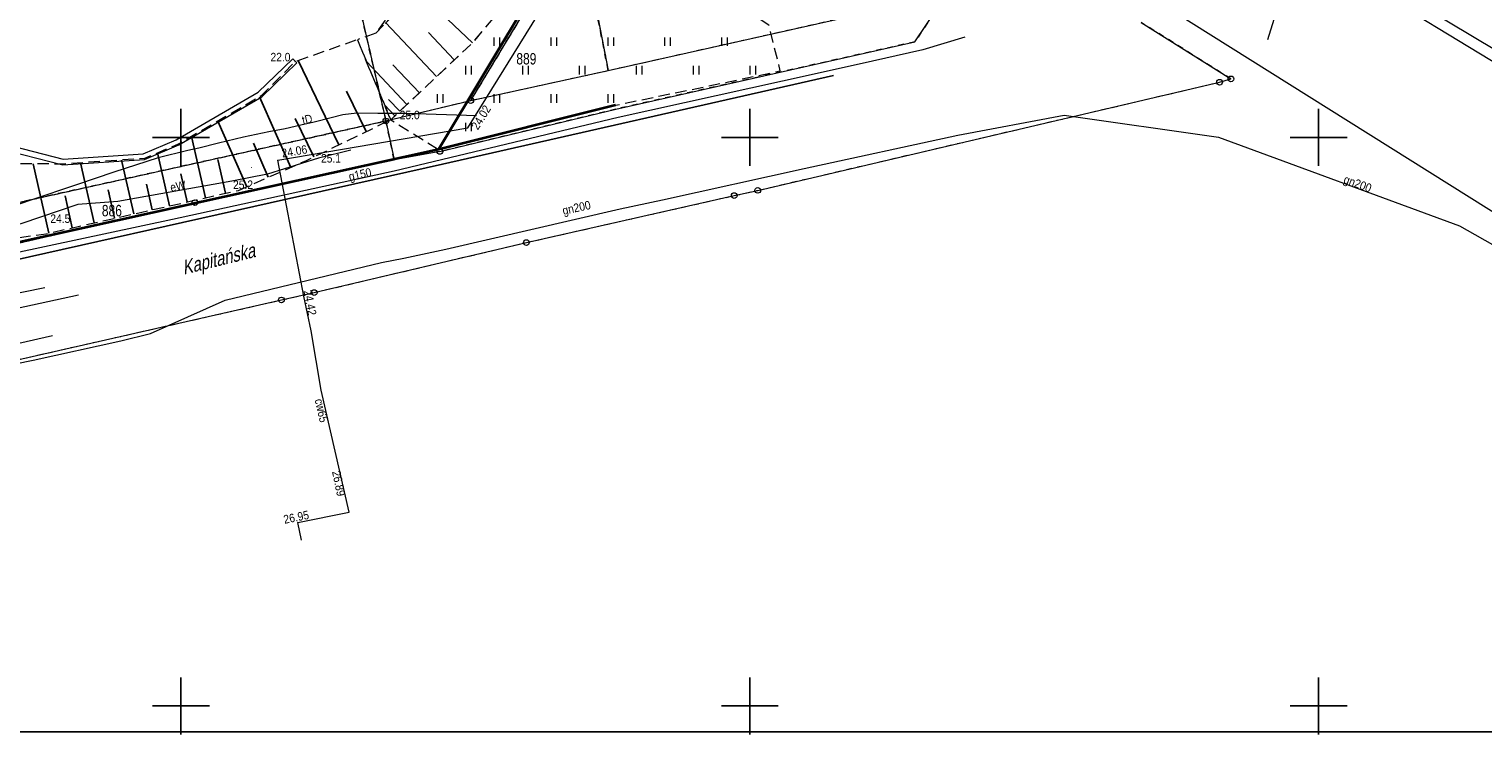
# Model space of a CAD drawing. Header units: metres. Extents: x 6530877 to 6534102, y 6042175 to 6045327.
# Tile 52 of 76: x 6533037 to 6533164, y 6043946 to 6044010. Entities that reach past the tile are written whole.
import ezdxf
from ezdxf.enums import TextEntityAlignment as Align

# ---------------------------------------------------------------- set-up
doc = ezdxf.new("R2010")
doc.units = ezdxf.units.M
doc.header["$MEASUREMENT"] = 0
for name, pattern in [('1.0_0.5', [1.5, 1, -0.5]), ('219-500', [0]), ('egug-500', [1, 0.5, -0.5])]:
    doc.linetypes.add(name, pattern=pattern)
doc.layers.get('0').update_dxf_attribs({"color": 2, "linetype": 'CONTINUOUS', "lineweight": 5})
for name, color, linetype in [('000 Inne (niezydentyfikowane)', 7, 'CONTINUOUS'), ('202-punkt graniczny', 7, 'CONTINUOUS'), ('203-punkt graniczny', 7, 'CONTINUOUS'), ('211-numer działki ewidencyjnej', 7, 'CONTINUOUS'), ('218-kontur użytku gruntowego', 7, 'CONTINUOUS'), ('219-działka ewidencyjna', 7, 'CONTINUOUS'), ('994-Nazwa ulicy', 7, 'CONTINUOUS'), ('krawężnik', 7, 'CONTINUOUS'), ('ogrodzenie trwałe', 7, 'CONTINUOUS'), ('pikieta naturalna', 7, 'CONTINUOUS'), ('pikieta naturalna-Atr2', 7, 'CONTINUOUS'), ('przewód ciepłowniczy', 7, 'CONTINUOUS'), ('przewód ciepłowniczy-Atr1', 7, 'CONTINUOUS'), ('przewód elektroenergetyczny podziemny', 7, 'CONTINUOUS'), ('przewód elektroenergetyczny podziemny-Atr1', 7, 'CONTINUOUS'), ('przewód gazowy', 7, 'CONTINUOUS'), ('przewód gazowy-Atr1', 7, 'CONTINUOUS'), ('przewód kanalizacyjny', 7, 'CONTINUOUS'), ('przewód telekomunikacyjny podziemny', 7, 'CONTINUOUS'), ('przewód telekomunikacyjny podziemny-Atr1', 7, 'CONTINUOUS'), ('przewód wodociągowy', 7, 'CONTINUOUS'), ('Ramki i opis wydruku', 7, 'CONTINUOUS'), ('rzędna', 7, 'CONTINUOUS'), ('rzędna-Atr2', 7, 'CONTINUOUS'), ('skarpa nieumocniona', 7, 'CONTINUOUS'), ('trawnik', 7, 'CONTINUOUS'), ('Wstawianie ramki sekcyjnej z opisem', 7, 'CONTINUOUS'), ('ściana oporowa (linia)', 7, 'CONTINUOUS')]:
    doc.layers.add(name, color=color, linetype=linetype)
doc.styles.get("Standard").update_dxf_attribs({"font": 'Working1250', "width": 0.75})
doc.linetypes.add('902-500', pattern='A,3.75,0,[1,ksztalty.shx,S=0.5,R=0,X=0,Y=0],3.75', length=7.5)
doc.linetypes.add('otdn_500', pattern='A,5,0,[21,ksztalty.shx,S=0.5,R=0,X=-1,Y=0]', length=5)

# ---------------------------------------------------------------- blocks, each defined once
blk = doc.blocks.new('202')
at = {"color": 0, "linetype": 'Continuous', "lineweight": 0}
blk.add_circle((0, 0), 0.25, dxfattribs=at)
blk = doc.blocks.new('203')
at = {"linetype": 'Continuous', "lineweight": 0}
h = blk.add_hatch(color=0, dxfattribs=at)
edge = h.paths.add_edge_path()
edge.add_arc((0, 0), 0.045, 0, 360)
blk = doc.blocks.new('TU04')
at = {"color": 0, "linetype": 'Continuous', "lineweight": 13}
for p, q in [((0, 0), (0, 0.75)), ((0.5, 0), (0.5, 0.75))]:
    blk.add_line(p, q, dxfattribs=at)
blk = doc.blocks.new('PW01')
at = {"linetype": 'Continuous', "lineweight": 13}
h = blk.add_hatch(color=0, dxfattribs=at)
edge = h.paths.add_edge_path()
edge.add_arc((0, 0), 0.045, 0, 360)
blk = doc.blocks.new('RAMKA500K')
at = {"color": 0}
for p, q in [((247.5, 250), (252.5, 250)), ((250, 247.5), (250, 250)), ((297.5, 250), (302.5, 250)), ((300, 247.5), (300, 250)), ((347.5, 250), (352.5, 250)), ((350, 247.5), (350, 250)), ((250, 197.5), (250, 202.5)), ((300, 197.5), (300, 202.5)), ((350, 197.5), (350, 202.5)), ((247.5, 200), (252.5, 200)), ((297.5, 200), (302.5, 200)), ((347.5, 200), (352.5, 200)), ((250, 0), (250, 2.5)), ((300, 0), (300, 2.5)), ((350, 0), (350, 2.5)), ((247.5, 0), (252.5, 0)), ((297.5, 0), (302.5, 0)), ((347.5, 0), (352.5, 0))]:
    blk.add_line(p, q, dxfattribs=at)

msp = doc.modelspace()

# ---------------------------------------------------------------- linework, layer by layer
at = {"layer": '000 Inne (niezydentyfikowane)', "color": 7, "linetype": 'Continuous', "lineweight": 25, "flags": 128}
for points in [[(6533075.63, 6044008.31), (6533070.75, 6044012.93)], [(6533072.47, 6044005.34), (6533068.01, 6044010.08)], [(6533074.03, 6044006.81), (6533071.77, 6044009.22)], [(6533063.87, 6043999.34), (6533060.29, 6044006.75)], [(6533069.86, 6044002.88), (6533066.31, 6044006.66)], [(6533070.96, 6044003.92), (6533068.63, 6044006.39)], [(6533059.65, 6043997.36), (6533056.92, 6044003.57)], [(6533066.27, 6044000.5), (6533064.55, 6044004.07)], [(6533069.23, 6044002.29), (6533068.24, 6044003.34)], [(6533068.8, 6044001.89), (6533067.89, 6044002.86)], [(6533055.79, 6043995.66), (6533053.25, 6044001.43)], [(6533061.69, 6043998.28), (6533060.05, 6044001.66)], [(6533052.16, 6043994.69), (6533050.94, 6044000.08)], [(6533057.68, 6043996.49), (6533056.37, 6043999.49)], [(6533045.86, 6043993.27), (6533044.79, 6043998)], [(6533048.99, 6043993.97), (6533047.94, 6043998.63)], [(6533053.91, 6043995.08), (6533053.24, 6043998.06)], [(6533038.38, 6043991.58), (6533037.02, 6043997.67)], [(6533042.36, 6043992.48), (6533041.17, 6043997.76)], [(6533050.54, 6043994.32), (6533049.98, 6043996.79)], [(6533044.16, 6043992.88), (6533043.59, 6043995.38)], [(6533047.47, 6043993.63), (6533046.96, 6043995.87)], [(6533040.44, 6043992.04), (6533039.81, 6043994.85)]]:
    msp.add_lwpolyline(points, dxfattribs=at)
at = {"layer": '218-kontur użytku gruntowego', "color": 3, "linetype": 'egug-500', "lineweight": 18, "flags": 128}
for points in [[(6533075.47, 6044003.24), (6533095.01, 6044035.63)], [(6533095.01, 6044035.63), (6533075.47, 6044003.24)], [(6533068.02, 6044001.44), (6533064.96, 6044014.67)], [(6533064.96, 6044014.67), (6533068.02, 6044001.44)], [(6533087.55, 6044005.88), (6533117.3, 6044012.56)], [(6533117.3, 6044012.56), (6533114.51, 6044008.4)], [(6533087.55, 6044005.88), (6533086.63, 6044010.57)], [(6533086.63, 6044010.57), (6533087.55, 6044005.88)], [(6533142.29, 6044005.14), (6533134.41, 6044010.1)], [(6533114.51, 6044008.4), (6533088.23, 6044002.49)], [(6533075.47, 6044003.24), (6533087.55, 6044005.88)], [(6533100.7, 6043995.34), (6533141.29, 6044004.85)], [(6533141.29, 6044004.85), (6533142.29, 6044005.14)], [(6533068.02, 6044001.44), (6533075.47, 6044003.24)], [(6533088.23, 6044002.49), (6533072.76, 6043998.76)], [(6533017.33, 6043990.19), (6533068.02, 6044001.44)], [(6533068.02, 6044001.44), (6533017.33, 6043990.19)], [(6533068.73, 6043998.03), (6533068.02, 6044001.44)], [(6533068.73, 6043998.03), (6533051.23, 6043994.26)], [(6533051.23, 6043994.26), (6533068.73, 6043998.03)], [(6533072.76, 6043998.76), (6533068.73, 6043998.03)], [(6533098.63, 6043994.88), (6533100.7, 6043995.34)], [(6533051.23, 6043994.26), (6533018.08, 6043986.66)], [(6533018.08, 6043986.66), (6533051.23, 6043994.26)], [(6533080.36, 6043990.75), (6533098.63, 6043994.88)], [(6533061.71, 6043986.35), (6533080.36, 6043990.75)], [(6533023.75, 6043977.75), (6533058.83, 6043985.7)], [(6533058.83, 6043985.7), (6533061.71, 6043986.35)]]:
    msp.add_lwpolyline(points, dxfattribs=at)
at = {"layer": '219-działka ewidencyjna', "color": 3, "linetype": '219-500', "lineweight": 18, "flags": 128}
for points in [[(6533075.47, 6044003.24), (6533095.01, 6044035.63)], [(6533064.96, 6044014.67), (6533068.02, 6044001.44)], [(6533087.55, 6044005.88), (6533117.3, 6044012.56)], [(6533114.51, 6044008.4), (6533117.3, 6044012.56)], [(6533086.63, 6044010.57), (6533087.55, 6044005.88)], [(6533134.41, 6044010.1), (6533142.29, 6044005.14)], [(6533088.23, 6044002.49), (6533114.51, 6044008.4)], [(6533075.47, 6044003.24), (6533087.55, 6044005.88)], [(6533100.7, 6043995.34), (6533141.29, 6044004.85)], [(6533141.29, 6044004.85), (6533142.29, 6044005.14)], [(6533068.02, 6044001.44), (6533075.47, 6044003.24)], [(6533072.76, 6043998.76), (6533088.23, 6044002.49)], [(6533017.33, 6043990.19), (6533068.02, 6044001.44)], [(6533068.02, 6044001.44), (6533068.73, 6043998.03)], [(6533051.23, 6043994.26), (6533068.73, 6043998.03)], [(6533072.76, 6043998.76), (6533068.73, 6043998.03)], [(6533098.63, 6043994.88), (6533100.7, 6043995.34)], [(6533018.08, 6043986.66), (6533051.23, 6043994.26)], [(6533080.36, 6043990.75), (6533098.63, 6043994.88)], [(6533061.71, 6043986.35), (6533080.36, 6043990.75)], [(6533023.75, 6043977.75), (6533058.83, 6043985.7)], [(6533058.83, 6043985.7), (6533061.71, 6043986.35)]]:
    msp.add_lwpolyline(points, dxfattribs=at)
at = {"layer": 'krawężnik', "color": 7, "linetype": 'Continuous', "lineweight": 25, "flags": 128}
msp.add_lwpolyline([(6532963.01, 6043987.83), (6532965.91, 6043986.24), (6532968.89, 6043984.61), (6532970.21, 6043983.98), (6532971.99, 6043983.22), (6532973.88, 6043982.53), (6532976.74, 6043981.63), (6532978.05, 6043981.32), (6532980.7, 6043980.85), (6532982.78, 6043980.6), (6532983.74, 6043980.54), (6532985.73, 6043980.4), (6532986.98, 6043980.41), (6532989.79, 6043980.46), (6532993.96, 6043980.76), (6532995.82, 6043980.94), (6532999.84, 6043981.45), (6533005.82, 6043982.56), (6533008.9, 6043983.27), (6533015.82, 6043984.81), (6533018.38, 6043985.38), (6533072.99, 6043997.63), (6533107.36, 6044005.44)], dxfattribs=at)
at = {"layer": 'ogrodzenie trwałe', "color": 7, "linetype": '902-500', "lineweight": 35, "flags": 128}
for points in [[(6533097.23, 6044039.53), (6533084.93, 6044019.45), (6533072.64, 6043998.94)], [(6533088.2, 6044002.82), (6533072.64, 6043998.94), (6533019.23, 6043987.13), (6533019, 6043987.26)]]:
    msp.add_lwpolyline(points, dxfattribs=at)
at = {"layer": 'przewód ciepłowniczy', "color": 212, "linetype": 'Continuous', "lineweight": 18, "flags": 128}
for points in [[(6533103.32, 6044036.72), (6533104.12, 6044036.22), (6533114.69, 6044029.56), (6533140.18, 6044013.44), (6533140.31, 6044013.41), (6533147.39, 6044013.43), (6533155, 6044012.97), (6533165.04, 6044006.86), (6533188.37, 6043992.79), (6533192.73, 6043990.18)], [(6533104.72, 6044037.05), (6533105.47, 6044036.65), (6533115.37, 6044030.38), (6533140.49, 6044014.36), (6533140.63, 6044014.31), (6533146.96, 6044014.38), (6533155.22, 6044013.88), (6533165.64, 6044007.65)], [(6533060.6, 6043964.58), (6533060.27, 6043966.13), (6533064.79, 6043967.05), (6533062.32, 6043977.78), (6533061.45, 6043982.99), (6533060.8, 6043986.03), (6533058.52, 6043998), (6533075.23, 6044000.85), (6533095.87, 6044034.16), (6533105.3, 6044035.13)]]:
    msp.add_lwpolyline(points, dxfattribs=at)
at = {"layer": 'przewód elektroenergetyczny podziemny', "color": 1, "linetype": 'Continuous', "lineweight": 18, "flags": 128}
msp.add_lwpolyline([(6533064.93, 6043998.88), (6533062.1, 6043998.18), (6533057.6, 6043996.76), (6533054.46, 6043996.16), (6533044.46, 6043994.37), (6533040.94, 6043994.09), (6533036.03, 6043992.43), (6533029.73, 6043990.6), (6533018.69, 6043987.97), (6533005.2, 6043984.48), (6533000.3, 6043983.67), (6532994.74, 6043983.14), (6532985.54, 6043982.32), (6532977.89, 6043983.45), (6532970.76, 6043985.91), (6532949.14, 6043998.09), (6532922.08, 6044013.61), (6532913.9, 6044018.58), (6532913.5, 6044020.2), (6532913.52, 6044020.4)], dxfattribs=at)
at = {"layer": 'przewód gazowy', "color": 52, "linetype": 'Continuous', "lineweight": 18, "flags": 128}
for points in [[(6533118.9, 6044008.8), (6533115.2, 6044007.7), (6533109.6, 6044006.43), (6533102.88, 6044004.94), (6533088.43, 6044001.74), (6533068.75, 6043997.02), (6533049.26, 6043992.78), (6533035.39, 6043989.83), (6533021.63, 6043986.95), (6533014.69, 6043985.44), (6532994.64, 6043981.23), (6532979.79, 6043982.44), (6532977.93, 6043982.64), (6532977.24, 6043982.71), (6532977.08, 6043982.75)], [(6533027.06, 6043978.37), (6533037, 6043980.4), (6533044.71, 6043982.1), (6533047.33, 6043982.75), (6533053.9, 6043985.68), (6533067.64, 6043988.99), (6533069.58, 6043989.37), (6533073.27, 6043990.18), (6533088.61, 6043993.71), (6533092.33, 6043994.52), (6533104.77, 6043997.27), (6533118.29, 6044000.18), (6533127.63, 6044001.96), (6533141.2, 6044000.03), (6533162.39, 6043992.23), (6533185.39, 6043979.21)]]:
    msp.add_lwpolyline(points, dxfattribs=at)
at = {"layer": 'przewód kanalizacyjny', "color": 34, "linetype": 'Continuous', "lineweight": 18, "flags": 128}
for points in [[(6532990.11, 6043977.07), (6533038.04, 6043986.81)], [(6533000.02, 6043977.24), (6533040.99, 6043986.14)]]:
    msp.add_lwpolyline(points, dxfattribs=at)
at = {"layer": 'przewód telekomunikacyjny podziemny', "color": 30, "linetype": 'Continuous', "lineweight": 18, "flags": 128}
for points in [[(6533145.54, 6044008.6), (6533146.09, 6044010.39), (6533142.57, 6044011.7), (6533138.16, 6044013.39), (6533132.13, 6044015.73), (6533126.16, 6044019.54), (6533121.72, 6044022.33), (6533118.04, 6044024.67), (6533114.4, 6044027), (6533111.93, 6044028.66), (6533107.61, 6044031.28), (6533107.07, 6044031.45), (6533106.74, 6044031.25), (6533104.45, 6044028.56), (6533101.72, 6044025.26)], [(6533075.97, 6044001.89), (6533069.79, 6044002.1), (6533067.32, 6044002.11), (6533065.46, 6044002.14), (6533064.23, 6044001.97), (6533063.21, 6044001.72), (6533061.71, 6044001.34), (6533060.55, 6044001.07), (6533059.17, 6044000.74), (6533057.74, 6044000.49), (6533055.49, 6044000.01), (6533053.3, 6043999.5), (6533051.56, 6043999.05), (6533050.6, 6043998.84), (6533047.99, 6043998.19), (6533044.1, 6043996.93), (6533040.91, 6043995.86), (6533036.73, 6043994.44), (6533033.9, 6043993.49), (6533029.62, 6043992.13), (6533025.67, 6043990.84), (6533022.06, 6043989.6)], [(6532984.62, 6043971.58), (6532985.1, 6043972.18), (6532987.64, 6043972.98), (6532999.14, 6043974.08), (6533004.01, 6043974.88), (6533007.19, 6043975.69), (6533024.15, 6043979.25), (6533038.72, 6043982.58)]]:
    msp.add_lwpolyline(points, dxfattribs=at)
at = {"layer": 'przewód wodociągowy', "color": 5, "linetype": 'Continuous', "lineweight": 18, "flags": 128}
msp.add_lwpolyline([(6533073.82, 6044055.93), (6533086.12, 6044046.1), (6533095.96, 6044037.37), (6533115.27, 6044024.94), (6533124.73, 6044018.95), (6533164.97, 6043993.69), (6533201.21, 6043970.92), (6533240.39, 6043947.43), (6533243.06, 6043945.78)], dxfattribs=at)
at = {"layer": 'Ramki i opis wydruku', "color": 7, "linetype": 'Continuous', "lineweight": 13, "flags": 128}
for points in [[(6532806.32, 6043947.76), (6533221.72, 6043947.76), (6533221.72, 6044239.66), (6532806.32, 6044239.66)], [(6532806.32, 6043947.71), (6533221.72, 6043947.71), (6533221.72, 6044204.71), (6532806.32, 6044204.71)]]:
    msp.add_lwpolyline(points, close=True, dxfattribs=at)
at = {"layer": 'skarpa nieumocniona', "color": 7, "linetype": '1.0_0.5', "lineweight": 18, "flags": 128}
for points in [[(6533067.12, 6044009.15), (6533065.51, 6044008.58), (6533068.44, 6044001.55), (6533075.64, 6044008.32), (6533084.93, 6044019.45), (6533097.23, 6044039.53), (6533099.64, 6044037.79), (6533099.57, 6044038.56), (6533098.65, 6044043.71), (6533098.5, 6044044.3), (6533095.17, 6044043.13), (6533092.04, 6044040.45), (6533082.58, 6044025.26)], [(6533067.12, 6044009.15), (6533065.51, 6044008.58), (6533068.44, 6044001.55), (6533075.64, 6044008.32), (6533084.93, 6044019.45), (6533097.23, 6044039.53), (6533099.64, 6044037.79), (6533099.57, 6044038.56), (6533098.65, 6044043.71), (6533098.5, 6044044.3), (6533095.17, 6044043.13), (6533092.04, 6044040.45), (6533082.58, 6044025.26)], [(6533055.06, 6043995.34), (6533061.04, 6043997.97), (6533068.44, 6044001.55), (6533065.51, 6044008.58), (6533060.02, 6044006.65), (6533057.05, 6044003.64), (6533049.77, 6043999.4), (6533046.79, 6043998.14), (6533039.61, 6043997.65), (6533019.12, 6043997.82), (6533019.28, 6043988.78), (6533038.16, 6043991.53)], [(6533055.06, 6043995.34), (6533061.04, 6043997.97), (6533068.44, 6044001.55), (6533065.51, 6044008.58), (6533060.02, 6044006.65), (6533057.05, 6044003.64), (6533049.77, 6043999.4), (6533046.79, 6043998.14), (6533039.61, 6043997.65), (6533019.12, 6043997.82), (6533019.28, 6043988.78), (6533038.16, 6043991.53)]]:
    msp.add_lwpolyline(points, close=True, dxfattribs=at)
at = {"layer": 'trawnik', "color": 7, "linetype": '1.0_0.5', "lineweight": 18, "flags": 128}
for points in [[(6533067.12, 6044009.15), (6533082.58, 6044025.26), (6533092.04, 6044040.45), (6533095.17, 6044043.13), (6533098.5, 6044044.3), (6533089.43, 6044054.64), (6533085.32, 6044053.07), (6533081.02, 6044048.77), (6533078.94, 6044041.84), (6533085.02, 6044037.58), (6533085.44, 6044033.14), (6533082.76, 6044029.77), (6533080.86, 6044026.95), (6533071.57, 6044015.37)], [(6533090.62, 6044016.91), (6533091.12, 6044017.69), (6533088.62, 6044019.32), (6533098.72, 6044034.84), (6533098, 6044035.34), (6533099.64, 6044037.79), (6533097.23, 6044039.53), (6533084.93, 6044019.45), (6533075.64, 6044008.32), (6533068.44, 6044001.55), (6533072.64, 6043998.94), (6533088.2, 6044002.82), (6533102.68, 6044005.84), (6533101.68, 6044009.87)]]:
    msp.add_lwpolyline(points, close=True, dxfattribs=at)
at = {"layer": 'Wstawianie ramki sekcyjnej z opisem', "color": 7, "linetype": 'Continuous', "lineweight": 13, "flags": 128}
for points in [[(6533050, 6043997.5), (6533050, 6044002.5)], [(6533100, 6043997.5), (6533100, 6044002.5)], [(6533150, 6043997.5), (6533150, 6044002.5)], [(6533047.5, 6044000), (6533052.5, 6044000)], [(6533097.5, 6044000), (6533102.5, 6044000)], [(6533147.5, 6044000), (6533152.5, 6044000)], [(6533050, 6043947.5), (6533050, 6043952.5)], [(6533100, 6043947.5), (6533100, 6043952.5)], [(6533150, 6043947.5), (6533150, 6043952.5)], [(6533047.5, 6043950), (6533052.5, 6043950)], [(6533097.5, 6043950), (6533102.5, 6043950)], [(6533147.5, 6043950), (6533152.5, 6043950)]]:
    msp.add_lwpolyline(points, dxfattribs=at)
at = {"layer": 'ściana oporowa (linia)', "color": 0, "lineweight": 18}
for p, q in [((6533056.797, 6044003.9826), (6533059.8265, 6044006.9)), ((6533059.8265, 6044006.9), (6533060, 6044006.72)), ((6533049.588, 6043999.784), (6533056.797, 6044003.9826)), ((6533035.2368, 6043999.2169), (6533039.6535, 6043998.0853)), ((6533046.6903, 6043998.5604), (6533049.588, 6043999.784)), ((6533039.6535, 6043998.0853), (6533046.6903, 6043998.5604))]:
    msp.add_line(p, q, dxfattribs=at)
at = {"layer": 'ściana oporowa (linia)', "color": 0, "linetype": 'otdn_500', "lineweight": 18}
for p, q in [((6533057.103, 6044003.5774), (6533060.1735, 6044006.54)), ((6533060.1735, 6044006.54), (6533060, 6044006.72)), ((6533049.812, 6043999.336), (6533057.103, 6044003.5774)), ((6533046.8097, 6043998.0596), (6533049.812, 6043999.336)), ((6533035.0632, 6043998.7431), (6533039.6065, 6043997.5747)), ((6533039.6065, 6043997.5747), (6533046.8097, 6043998.0596))]:
    msp.add_line(p, q, dxfattribs=at)

# ---------------------------------------------------------------- block references
at = {"layer": '202-punkt graniczny', "color": 3, "linetype": 'Continuous', "lineweight": 18}
for p in [(6533141.29, 6044004.85), (6533142.29, 6044005.14), (6533075.47, 6044003.24), (6533068.02, 6044001.44), (6533072.76, 6043998.76), (6533100.7, 6043995.34), (6533051.23, 6043994.26), (6533098.63, 6043994.88), (6533080.36, 6043990.75), (6533061.71, 6043986.35), (6533058.83, 6043985.7)]:
    msp.add_blockref('202', p, dxfattribs=at)
at = {"layer": '203-punkt graniczny', "color": 3, "linetype": 'Continuous', "lineweight": 18}
for p in [(6533114.51, 6044008.4), (6533087.55, 6044005.88), (6533088.23, 6044002.49), (6533068.73, 6043998.03)]:
    msp.add_blockref('203', p, dxfattribs=at)
at = {"layer": 'pikieta naturalna', "color": 7, "linetype": 'Continuous', "lineweight": 13}
for p in [(6533060.02, 6044006.65), (6533068.44, 6044001.55), (6533062.24, 6043998.5), (6533056.21, 6043997.36), (6533055.06, 6043995.34), (6533043.73, 6043995.1), (6533038.16, 6043991.53)]:
    msp.add_blockref('PW01', p, dxfattribs=at)
at = {"layer": 'rzędna', "color": 212, "linetype": 'Continuous', "lineweight": 18}
for p, rotation in [((6533075.23, 6044000.85), 239.009), ((6533058.52, 6043998), 10.501), ((6533060.8, 6043986.03), 101.556), ((6533060.27, 6043966.13), 14.3), ((6533064.79, 6043967.05), 102.624)]:
    msp.add_blockref('PW01', p, dxfattribs=dict(at, rotation=rotation))
at = {"layer": 'trawnik', "color": 7, "linetype": 'Continuous', "lineweight": 18}
for p in [(6533077.539, 6044008.039), (6533082.539, 6044008.039), (6533087.539, 6044008.039), (6533092.539, 6044008.039), (6533097.539, 6044008.039), (6533075.039, 6044005.539), (6533080.039, 6044005.539), (6533085.039, 6044005.539), (6533090.039, 6044005.539), (6533095.039, 6044005.539), (6533100.039, 6044005.539), (6533072.539, 6044003.039), (6533077.539, 6044003.039), (6533082.539, 6044003.039), (6533087.539, 6044003.039), (6533075.039, 6044000.539)]:
    msp.add_blockref('TU04', p, dxfattribs=at)
at = {"layer": 'Wstawianie ramki sekcyjnej z opisem', "color": 7, "linetype": 'Continuous', "lineweight": 13}
for p in [(6532800, 6044000), (6532800, 6043750)]:
    msp.add_blockref('RAMKA500K', p, dxfattribs=at)

# ---------------------------------------------------------------- texts
at = {"layer": '211-numer działki ewidencyjnej', "color": 3, "linetype": 'Continuous', "lineweight": 18, "width": 0.79}
for s, p in [('889', (6533079.48, 6044007.41)), ('886', (6533043.05, 6043994.06))]:
    msp.add_text(s, height=1, dxfattribs=at).set_placement(p, align=Align.TOP_LEFT)
at = {"layer": '994-Nazwa ulicy', "color": 7, "linetype": 'Continuous', "lineweight": 25, "oblique": 15, "width": 0.79}
msp.add_text('Kapitańska', height=1.25, rotation=13.848, dxfattribs=at).set_placement((6533053.28, 6043989.31), align=Align.MIDDLE_CENTER)
at = {"layer": 'pikieta naturalna-Atr2', "color": 7, "width": 0.9}
for s, p in [('22.0', (6533057.87, 6044007.43)), ('25.0', (6533069.23, 6044002.34))]:
    msp.add_text(s, height=0.75, dxfattribs=at).set_placement(p, align=Align.TOP_LEFT)
for s, p in [('25.1', (6533062.31, 6043997.56)), ('25.2', (6533054.58, 6043995.23)), ('24.5', (6533038.52, 6043992.25))]:
    msp.add_text(s, height=0.75, dxfattribs=at).set_placement(p, align=Align.BOTTOM_LEFT)
at = {"layer": 'przewód ciepłowniczy-Atr1', "color": 212, "width": 0.9}
msp.add_text('cw65', height=0.75, rotation=-77.036, dxfattribs=at).set_placement((6533062.48, 6043977.09), align=Align.TOP_LEFT)
at = {"layer": 'przewód elektroenergetyczny podziemny-Atr1', "color": 1, "width": 0.9}
msp.add_text('eW', height=0.75, rotation=10.148, dxfattribs=at).set_placement((6533049.13, 6043995.21))
at = {"layer": 'przewód gazowy-Atr1', "color": 40, "width": 0.9}
for s, rotation, p in [('g150', 12.273, (6533064.84, 6043996.17)), ('gn200', -20.209, (6533152.12, 6043996.01)), ('gn200', 12.258, (6533083.62, 6043993.18))]:
    msp.add_text(s, height=0.75, rotation=rotation, dxfattribs=at).set_placement(p)
at = {"layer": 'przewód telekomunikacyjny podziemny-Atr1', "color": 30, "width": 0.9}
msp.add_text('tD', height=0.75, rotation=13.103, dxfattribs=at).set_placement((6533060.74, 6044001.12))
at = {"layer": 'rzędna-Atr2', "color": 212, "width": 0.9}
for s, rotation, p in [('24.02', 58.214, (6533076.1, 6044000.6)), ('24.06', 9.701, (6533058.92, 6043998.22)), ('24.42', 280.751, (6533060.77, 6043986.5)), ('26.95', 11.505, (6533059.1, 6043966.01))]:
    msp.add_text(s, height=0.75, rotation=rotation, dxfattribs=at).set_placement(p)
msp.add_text('26.89', height=0.75, rotation=-78.166, dxfattribs=at).set_placement((6533064.01, 6043970.75), align=Align.TOP_LEFT)

doc.saveas('drawing.dxf')
